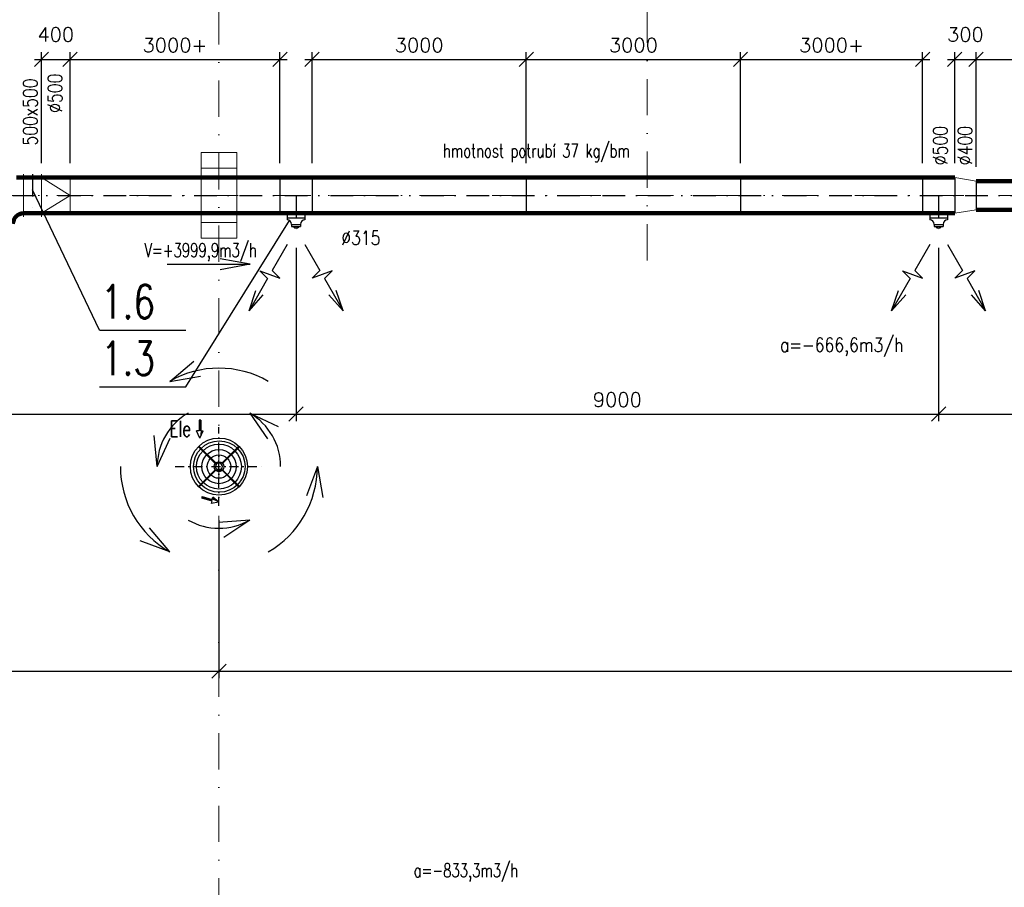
# Model space of a CAD drawing. Header units: millimetres. Extents: x -746391 to 410178, y -169697 to 100555.
# Tile 117 of 179: x 87760 to 101550, y 13704 to 25862. Entities that reach past the tile are written whole.
import ezdxf
from ezdxf.enums import TextEntityAlignment as Align

# ---------------------------------------------------------------- set-up
doc = ezdxf.new("R2010")
doc.units = ezdxf.units.MM
for name, pattern in [('CENTERX2', [101.6, 63.5, -12.7, 12.7, -12.7]), ('DASHDOT', [25.4, 12.7, -6.35, 0, -6.35]), ('ČERCHOVANÁ', [25.4, 12.7, -6.35, 0, -6.35])]:
    doc.linetypes.add(name, pattern=pattern)
doc.layers.get('0').update_dxf_attribs({"color": 9})
doc.layers.get('Defpoints').update_dxf_attribs({"color": 9})
for name, color, linetype, lineweight in [('A99_N_osy', 9, 'CENTERX2', 9), ('A99_S_sloupy', 9, 'Continuous', 5), ('VZT-KOTY', 2, 'Continuous', 25)]:
    doc.layers.add(name, color=color, linetype=linetype, lineweight=lineweight)
for name, color, linetype in [('VZT-KÓTY', 2, 'Continuous'), ('VZT-POZICE', 6, 'Continuous'), ('VZT-PŘÍOD-OSY', 1, 'ČERCHOVANÁ'), ('VZT-PŘÍVOD-TENKÉ', 4, 'Continuous'), ('VZT-PŘÍVOD-VÝKON', 2, 'Continuous'), ('VZT-PŘÍVOD-ZAŘÍZENÍ', 3, 'Continuous'), ('VZT-ZAŘ', 3, 'Continuous')]:
    doc.layers.add(name, color=color, linetype=linetype)
doc.styles.add('PITSIMP8', font='pitsimp8')
doc.styles.add('RomanS', font='romans.shx')
doc.dimstyles.new('VZT100', dxfattribs={"dimscale": 100, "dimtxt": 2, "dimasz": 2, "dimexe": 1, "dimexo": 2, "dimgap": 1, "dimtad": 1, "dimtoh": 1, "dimdec": 0, "dimzin": 0, "dimdsep": 46, "dimtxsty": 'RomanS', "dimblk": 'OBLIQUE', "dimcen": 1, "dimdle": 1, "dimclrd": 256, "dimclre": 256, "dimclrt": 256, "dimadec": 0, "dimazin": 0, "dimtfac": 1, "dimtdec": 0, "dimtmove": 2, "dimatfit": 3, "dimldrblk": 'OBLIQUE', "dimfxl": 1, "dimtolj": 1, "dimtzin": 0, "dimarcsym": 0})

# ---------------------------------------------------------------- blocks, each defined once
blk = doc.blocks.new('2dluk097')
at = {"color": 0, "linetype": 'ByBlock'}
for p, q in [((-0.052, 0.5), (-0.052, -0.1)), ((-0.052, 0.5), (0.052, 0.5)), ((0.052, 0.5), (0.052, -0.1))]:
    blk.add_line(p, q, dxfattribs=at)
for p, q in [((-0.052, -0.1), (-0.231, -0.1)), ((0, -0.5), (-0.231, -0.1)), ((0, -0.5), (0.231, -0.1)), ((0.052, -0.1), (0.231, -0.1))]:
    blk.add_line(p, q)
for points in [[(-0.052, 0.5), (0.052, 0.5), (-0.052, -0.1), (0.052, -0.1)], [(-0.231, -0.1), (0, -0.5), (0.052, -0.1), (-0.052, -0.1)], [(-0.052, -0.1), (0.231, -0.1), (0, -0.5), (-0.052, -0.1)]]:
    blk.add_solid(points)
at = {"linetype": 'ByBlock', "style": 'PITSIMP8', "flags": 9}
for tag, p in [('VOLUMENSTROM', (-0.058, 0.041)), ('RAUM/GRUPPE', (-0.058, 0.161)), ('DRUCK/-STUFE', (-0.058, 0.021)), ('BEZEICHNUNG', (-0.058, 0.181)), ('POS.NR.G-LV', (-0.058, 0.141)), ('ANSCHLUSS', (-0.058, 0.001)), ('KENNUNG', (-0.058, 0.081)), ('LEISTUNG', (-0.058, 0.061)), ('FABRIKAT', (-0.058, 0.121)), ('TYP', (-0.058, 0.101)), ('SPANNUNG/FREQUENZ', (-0.058, -0.119)), ('TEMPERATUR', (-0.058, -0.059)), ('SCHUTZART', (-0.058, -0.099)), ('DREHZAHL', (-0.058, -0.079)), ('GROESSE', (-0.058, -0.019)), ('GEWICHT', (-0.058, -0.139)), ('FREI', (-0.058, -0.159)), ('FREI', (-0.058, -0.179)), ('FREI', (-0.058, -0.199)), ('DN', (-0.058, -0.039))]:
    blk.add_attdef(tag, text='', height=0.01, dxfattribs=at).set_placement(p, align=Align.MIDDLE)
blk = doc.blocks.new('_Oblique')
at = {"color": 0, "linetype": 'ByBlock', "lineweight": -2}
blk.add_line((-0.5, -0.5), (0.5, 0.5), dxfattribs=at)
blk = doc.blocks.new('*D1649')
at = {"layer": 'Defpoints', "color": 0, "linetype": 'Continuous', "lineweight": 18, "ltscale": 0.5, "transparency": 16777216}
for p in [(88465, 25305), (88065, 23650), (88465, 23650)]:
    blk.add_point(p, dxfattribs=at)
at = {"layer": 'VZT-KÓTY', "linetype": 'Continuous', "lineweight": -2, "ltscale": 0.5, "transparency": 16777216}
for p, q in [((88065, 23850), (88065, 25405)), ((88465, 23850), (88465, 25405)), ((87965, 25305), (88565, 25305))]:
    blk.add_line(p, q, dxfattribs=at)
at = {"layer": 'VZT-KÓTY', "linetype": 'Continuous', "lineweight": -2, "ltscale": 0.5, "transparency": 16777216, "xscale": 200, "yscale": 200, "zscale": 200, "rotation": 180}
blk.add_blockref('_Oblique', (88065, 25305), dxfattribs=at)
at = {"layer": 'VZT-KÓTY', "linetype": 'Continuous', "lineweight": -2, "ltscale": 0.5, "transparency": 16777216, "xscale": 200, "yscale": 200, "zscale": 200}
blk.add_blockref('_Oblique', (88465, 25305), dxfattribs=at)
at = {"layer": 'VZT-KÓTY', "linetype": 'Continuous', "lineweight": 18, "ltscale": 0.5, "transparency": 16777216, "insert": (88265, 25655), "char_height": 200, "attachment_point": 5, "style": 'RomanS'}
blk.add_mtext('\\A1;400', dxfattribs=at)
blk = doc.blocks.new('*D1650')
at = {"layer": 'Defpoints', "color": 0, "linetype": 'Continuous', "lineweight": 18, "ltscale": 0.5, "transparency": 16777216}
for p in [(91405, 25305), (88465, 23650), (91405, 23650)]:
    blk.add_point(p, dxfattribs=at)
at = {"layer": 'VZT-KÓTY', "linetype": 'Continuous', "lineweight": -2, "ltscale": 0.5, "transparency": 16777216}
for p, q in [((88465, 23850), (88465, 25405)), ((91405, 23850), (91405, 25405)), ((88365, 25305), (91505, 25305))]:
    blk.add_line(p, q, dxfattribs=at)
at = {"layer": 'VZT-KÓTY', "linetype": 'Continuous', "lineweight": -2, "ltscale": 0.5, "transparency": 16777216, "xscale": 200, "yscale": 200, "zscale": 200, "rotation": 180}
blk.add_blockref('_Oblique', (88465, 25305), dxfattribs=at)
at = {"layer": 'VZT-KÓTY', "linetype": 'Continuous', "lineweight": -2, "ltscale": 0.5, "transparency": 16777216, "xscale": 200, "yscale": 200, "zscale": 200}
blk.add_blockref('_Oblique', (91405, 25305), dxfattribs=at)
at = {"layer": 'VZT-KÓTY', "linetype": 'Continuous', "lineweight": 18, "ltscale": 0.5, "transparency": 16777216, "insert": (89935, 25505), "char_height": 200, "attachment_point": 5, "style": 'RomanS'}
blk.add_mtext('\\A1;3000+', dxfattribs=at)
blk = doc.blocks.new('*D1651')
at = {"layer": 'Defpoints', "color": 0, "linetype": 'Continuous', "lineweight": 18, "ltscale": 0.5, "transparency": 16777216}
for p in [(101155, 25305), (100855, 23650), (101155, 23650)]:
    blk.add_point(p, dxfattribs=at)
at = {"layer": 'VZT-KÓTY', "linetype": 'Continuous', "lineweight": -2, "ltscale": 0.5, "transparency": 16777216}
for p, q in [((100855, 23850), (100855, 25405)), ((101155, 23850), (101155, 25405)), ((100755, 25305), (101255, 25305))]:
    blk.add_line(p, q, dxfattribs=at)
at = {"layer": 'VZT-KÓTY', "linetype": 'Continuous', "lineweight": -2, "ltscale": 0.5, "transparency": 16777216, "xscale": 200, "yscale": 200, "zscale": 200, "rotation": 180}
blk.add_blockref('_Oblique', (100855, 25305), dxfattribs=at)
at = {"layer": 'VZT-KÓTY', "linetype": 'Continuous', "lineweight": -2, "ltscale": 0.5, "transparency": 16777216, "xscale": 200, "yscale": 200, "zscale": 200}
blk.add_blockref('_Oblique', (101155, 25305), dxfattribs=at)
at = {"layer": 'VZT-KÓTY', "linetype": 'Continuous', "lineweight": 18, "ltscale": 0.5, "transparency": 16777216, "insert": (101005, 25655), "char_height": 200, "attachment_point": 5, "style": 'RomanS'}
blk.add_mtext('\\A1;300', dxfattribs=at)
blk = doc.blocks.new('*D1652')
at = {"layer": 'Defpoints', "color": 0, "linetype": 'Continuous', "lineweight": 18, "ltscale": 0.5, "transparency": 16777216}
for p in [(94855, 25305), (91855, 23650), (94855, 23650)]:
    blk.add_point(p, dxfattribs=at)
at = {"layer": 'VZT-KÓTY', "linetype": 'Continuous', "lineweight": -2, "ltscale": 0.5, "transparency": 16777216}
for p, q in [((91855, 23850), (91855, 25405)), ((94855, 23850), (94855, 25405)), ((91755, 25305), (94955, 25305))]:
    blk.add_line(p, q, dxfattribs=at)
at = {"layer": 'VZT-KÓTY', "linetype": 'Continuous', "lineweight": -2, "ltscale": 0.5, "transparency": 16777216, "xscale": 200, "yscale": 200, "zscale": 200, "rotation": 180}
blk.add_blockref('_Oblique', (91855, 25305), dxfattribs=at)
at = {"layer": 'VZT-KÓTY', "linetype": 'Continuous', "lineweight": -2, "ltscale": 0.5, "transparency": 16777216, "xscale": 200, "yscale": 200, "zscale": 200}
blk.add_blockref('_Oblique', (94855, 25305), dxfattribs=at)
at = {"layer": 'VZT-KÓTY', "linetype": 'Continuous', "lineweight": 18, "ltscale": 0.5, "transparency": 16777216, "insert": (93355, 25505), "char_height": 200, "attachment_point": 5, "style": 'RomanS'}
blk.add_mtext('\\A1;3000', dxfattribs=at)
blk = doc.blocks.new('*D1653')
at = {"layer": 'Defpoints', "color": 0, "linetype": 'Continuous', "lineweight": 18, "ltscale": 0.5, "transparency": 16777216}
for p in [(97855, 25305), (94855, 23650), (97855, 23650)]:
    blk.add_point(p, dxfattribs=at)
at = {"layer": 'VZT-KÓTY', "linetype": 'Continuous', "lineweight": -2, "ltscale": 0.5, "transparency": 16777216}
for p, q in [((94855, 23850), (94855, 25405)), ((97855, 23850), (97855, 25405)), ((94755, 25305), (97955, 25305))]:
    blk.add_line(p, q, dxfattribs=at)
at = {"layer": 'VZT-KÓTY', "linetype": 'Continuous', "lineweight": -2, "ltscale": 0.5, "transparency": 16777216, "xscale": 200, "yscale": 200, "zscale": 200, "rotation": 180}
blk.add_blockref('_Oblique', (94855, 25305), dxfattribs=at)
at = {"layer": 'VZT-KÓTY', "linetype": 'Continuous', "lineweight": -2, "ltscale": 0.5, "transparency": 16777216, "xscale": 200, "yscale": 200, "zscale": 200}
blk.add_blockref('_Oblique', (97855, 25305), dxfattribs=at)
at = {"layer": 'VZT-KÓTY', "linetype": 'Continuous', "lineweight": 18, "ltscale": 0.5, "transparency": 16777216, "insert": (96355, 25505), "char_height": 200, "attachment_point": 5, "style": 'RomanS'}
blk.add_mtext('\\A1;3000', dxfattribs=at)
blk = doc.blocks.new('*D1654')
at = {"layer": 'Defpoints', "color": 0, "linetype": 'Continuous', "lineweight": 18, "ltscale": 0.5, "transparency": 16777216}
for p in [(100405, 25305), (97855, 23650), (100405, 23650)]:
    blk.add_point(p, dxfattribs=at)
at = {"layer": 'VZT-KÓTY', "linetype": 'Continuous', "lineweight": -2, "ltscale": 0.5, "transparency": 16777216}
for p, q in [((97855, 23850), (97855, 25405)), ((100405, 23850), (100405, 25405)), ((97755, 25305), (100505, 25305))]:
    blk.add_line(p, q, dxfattribs=at)
at = {"layer": 'VZT-KÓTY', "linetype": 'Continuous', "lineweight": -2, "ltscale": 0.5, "transparency": 16777216, "xscale": 200, "yscale": 200, "zscale": 200, "rotation": 180}
blk.add_blockref('_Oblique', (97855, 25305), dxfattribs=at)
at = {"layer": 'VZT-KÓTY', "linetype": 'Continuous', "lineweight": -2, "ltscale": 0.5, "transparency": 16777216, "xscale": 200, "yscale": 200, "zscale": 200}
blk.add_blockref('_Oblique', (100405, 25305), dxfattribs=at)
at = {"layer": 'VZT-KÓTY', "linetype": 'Continuous', "lineweight": 18, "ltscale": 0.5, "transparency": 16777216, "insert": (99130, 25505), "char_height": 200, "attachment_point": 5, "style": 'RomanS'}
blk.add_mtext('\\A1;3000+', dxfattribs=at)
blk = doc.blocks.new('*D1655')
at = {"layer": 'Defpoints', "color": 0, "linetype": 'Continuous', "lineweight": 18, "ltscale": 0.5, "transparency": 16777216}
for p in [(104155, 25305), (101155, 23600), (104155, 23600)]:
    blk.add_point(p, dxfattribs=at)
at = {"layer": 'VZT-KÓTY', "linetype": 'Continuous', "lineweight": -2, "ltscale": 0.5, "transparency": 16777216}
for p, q in [((101155, 23800), (101155, 25405)), ((104155, 23800), (104155, 25405)), ((101055, 25305), (104255, 25305))]:
    blk.add_line(p, q, dxfattribs=at)
at = {"layer": 'VZT-KÓTY', "linetype": 'Continuous', "lineweight": -2, "ltscale": 0.5, "transparency": 16777216, "xscale": 200, "yscale": 200, "zscale": 200, "rotation": 180}
blk.add_blockref('_Oblique', (101155, 25305), dxfattribs=at)
at = {"layer": 'VZT-KÓTY', "linetype": 'Continuous', "lineweight": -2, "ltscale": 0.5, "transparency": 16777216, "xscale": 200, "yscale": 200, "zscale": 200}
blk.add_blockref('_Oblique', (104155, 25305), dxfattribs=at)
at = {"layer": 'VZT-KÓTY', "linetype": 'Continuous', "lineweight": 18, "ltscale": 0.5, "transparency": 16777216, "insert": (102655, 25505), "char_height": 200, "attachment_point": 5, "style": 'RomanS'}
blk.add_mtext('\\A1;3000', dxfattribs=at)
blk = doc.blocks.new('*D1724')
at = {"layer": 'Defpoints', "color": 0, "linetype": 'Continuous', "lineweight": 18, "ltscale": 0.5, "transparency": 16777216}
for p in [(82630, 22799), (91630, 22864), (91630, 20336)]:
    blk.add_point(p, dxfattribs=at)
at = {"layer": 'VZT-KOTY', "linetype": 'Continuous', "lineweight": -2, "ltscale": 0.5, "transparency": 16777216}
for p, q in [((91630, 22664), (91630, 20236)), ((82630, 22599), (82630, 20236)), ((82530, 20336), (91730, 20336))]:
    blk.add_line(p, q, dxfattribs=at)
at = {"layer": 'VZT-KOTY', "linetype": 'Continuous', "lineweight": -2, "ltscale": 0.5, "transparency": 16777216, "xscale": 200, "yscale": 200, "zscale": 200, "rotation": 180}
blk.add_blockref('_Oblique', (82630, 20336), dxfattribs=at)
at = {"layer": 'VZT-KOTY', "linetype": 'Continuous', "lineweight": -2, "ltscale": 0.5, "transparency": 16777216, "xscale": 200, "yscale": 200, "zscale": 200}
blk.add_blockref('_Oblique', (91630, 20336), dxfattribs=at)
at = {"layer": 'VZT-KOTY', "linetype": 'Continuous', "lineweight": 18, "ltscale": 0.5, "transparency": 16777216, "insert": (87130, 20536), "char_height": 200, "attachment_point": 5, "style": 'RomanS'}
blk.add_mtext('\\A1;9000', dxfattribs=at)
blk = doc.blocks.new('*D1725')
at = {"layer": 'Defpoints', "color": 0, "linetype": 'Continuous', "lineweight": 18, "ltscale": 0.5, "transparency": 16777216}
for p in [(91630, 22864), (100630, 22864), (100630, 20336)]:
    blk.add_point(p, dxfattribs=at)
at = {"layer": 'VZT-KOTY', "linetype": 'Continuous', "lineweight": -2, "ltscale": 0.5, "transparency": 16777216}
for p, q in [((91630, 22664), (91630, 20236)), ((100630, 22664), (100630, 20236)), ((91530, 20336), (100730, 20336))]:
    blk.add_line(p, q, dxfattribs=at)
at = {"layer": 'VZT-KOTY', "linetype": 'Continuous', "lineweight": -2, "ltscale": 0.5, "transparency": 16777216, "xscale": 200, "yscale": 200, "zscale": 200, "rotation": 180}
blk.add_blockref('_Oblique', (91630, 20336), dxfattribs=at)
at = {"layer": 'VZT-KOTY', "linetype": 'Continuous', "lineweight": -2, "ltscale": 0.5, "transparency": 16777216, "xscale": 200, "yscale": 200, "zscale": 200}
blk.add_blockref('_Oblique', (100630, 20336), dxfattribs=at)
at = {"layer": 'VZT-KOTY', "linetype": 'Continuous', "lineweight": 18, "ltscale": 0.5, "transparency": 16777216, "insert": (96130, 20536), "char_height": 200, "attachment_point": 5, "style": 'RomanS'}
blk.add_mtext('\\A1;9000', dxfattribs=at)
blk = doc.blocks.new('*D1726')
at = {"layer": 'Defpoints', "color": 0, "linetype": 'Continuous', "lineweight": 18, "ltscale": 0.5, "transparency": 16777216}
for p in [(109630, 22914), (100630, 22864), (109630, 20336)]:
    blk.add_point(p, dxfattribs=at)
at = {"layer": 'VZT-KOTY', "linetype": 'Continuous', "lineweight": -2, "ltscale": 0.5, "transparency": 16777216}
for p, q in [((100630, 22664), (100630, 20236)), ((109630, 22714), (109630, 20236)), ((100530, 20336), (109730, 20336))]:
    blk.add_line(p, q, dxfattribs=at)
at = {"layer": 'VZT-KOTY', "linetype": 'Continuous', "lineweight": -2, "ltscale": 0.5, "transparency": 16777216, "xscale": 200, "yscale": 200, "zscale": 200, "rotation": 180}
blk.add_blockref('_Oblique', (100630, 20336), dxfattribs=at)
at = {"layer": 'VZT-KOTY', "linetype": 'Continuous', "lineweight": -2, "ltscale": 0.5, "transparency": 16777216, "xscale": 200, "yscale": 200, "zscale": 200}
blk.add_blockref('_Oblique', (109630, 20336), dxfattribs=at)
at = {"layer": 'VZT-KOTY', "linetype": 'Continuous', "lineweight": 18, "ltscale": 0.5, "transparency": 16777216, "insert": (105130, 20536), "char_height": 200, "attachment_point": 5, "style": 'RomanS'}
blk.add_mtext('\\A1;9000', dxfattribs=at)
blk = doc.blocks.new('*D1737')
at = {"layer": 'Defpoints', "color": 0, "linetype": 'Continuous', "lineweight": 18, "ltscale": 0.5}
for p in [(78000, 19048), (90550, 19048), (90550, 16733)]:
    blk.add_point(p, dxfattribs=at)
at = {"layer": 'VZT-KOTY', "linetype": 'Continuous', "lineweight": -2, "ltscale": 0.5, "transparency": 16777216}
for p, q in [((78000, 18848), (78000, 16633)), ((90550, 18848), (90550, 16633)), ((77900, 16733), (90650, 16733))]:
    blk.add_line(p, q, dxfattribs=at)
at = {"layer": 'VZT-KOTY', "linetype": 'Continuous', "lineweight": -2, "ltscale": 0.5, "transparency": 16777216, "xscale": 200, "yscale": 200, "zscale": 200, "rotation": 180}
blk.add_blockref('_Oblique', (78000, 16733), dxfattribs=at)
at = {"layer": 'VZT-KOTY', "linetype": 'Continuous', "lineweight": -2, "ltscale": 0.5, "transparency": 16777216, "xscale": 200, "yscale": 200, "zscale": 200}
blk.add_blockref('_Oblique', (90550, 16733), dxfattribs=at)
at = {"layer": 'VZT-KOTY', "linetype": 'Continuous', "lineweight": 18, "ltscale": 0.5, "transparency": 16777216, "insert": (84275, 16933), "char_height": 200, "attachment_point": 5, "style": 'RomanS'}
blk.add_mtext('\\A1;12550', dxfattribs=at)
blk = doc.blocks.new('*D1738')
at = {"layer": 'Defpoints', "color": 0, "linetype": 'Continuous', "lineweight": 18, "ltscale": 0.5}
for p in [(90550, 19048), (114549, 19048), (114549, 16733)]:
    blk.add_point(p, dxfattribs=at)
at = {"layer": 'VZT-KOTY', "linetype": 'Continuous', "lineweight": -2, "ltscale": 0.5, "transparency": 16777216}
for p, q in [((90550, 18848), (90550, 16633)), ((114549, 18848), (114549, 16633)), ((90450, 16733), (114649, 16733))]:
    blk.add_line(p, q, dxfattribs=at)
at = {"layer": 'VZT-KOTY', "linetype": 'Continuous', "lineweight": -2, "ltscale": 0.5, "transparency": 16777216, "xscale": 200, "yscale": 200, "zscale": 200, "rotation": 180}
blk.add_blockref('_Oblique', (90550, 16733), dxfattribs=at)
at = {"layer": 'VZT-KOTY', "linetype": 'Continuous', "lineweight": -2, "ltscale": 0.5, "transparency": 16777216, "xscale": 200, "yscale": 200, "zscale": 200}
blk.add_blockref('_Oblique', (114549, 16733), dxfattribs=at)
at = {"layer": 'VZT-KOTY', "linetype": 'Continuous', "lineweight": 18, "ltscale": 0.5, "transparency": 16777216, "insert": (102550, 16933), "char_height": 200, "attachment_point": 5, "style": 'RomanS'}
blk.add_mtext('\\A1;23999', dxfattribs=at)

msp = doc.modelspace()

# ---------------------------------------------------------------- linework, layer by layer
at = {"layer": 'A99_N_osy', "linetype": 'DASHDOT', "ltscale": 40}
for p, q in [((90550, 100200), (90550, -5085)), ((187349.6, 23400), (-3600, 23400))]:
    msp.add_line(p, q, dxfattribs=at)
msp.add_lwpolyline([(96550, 22490), (96550, 84377.5)], dxfattribs=at)
at = {"layer": 'A99_S_sloupy', "linetype": 'Continuous', "ltscale": 2}
msp.add_lwpolyline([(90800, 22800), (90300, 22800), (90300, 24000), (90800, 24000)], close=True, dxfattribs=at)
at = {"layer": 'A99_S_sloupy', "linetype": 'Continuous', "lineweight": 20, "ltscale": 2}
for points in [[(90800, 24000), (90300, 24000), (90300, 23780), (90800, 23780)], [(90800, 22800), (90300, 22800), (90300, 23020), (90800, 23020)]]:
    msp.add_lwpolyline(points, close=True, dxfattribs=at)
at = {"layer": 'VZT-KOTY'}
for p, q in [((88878.4, 21510.3), (87939.9, 23479)), ((90085.1, 20716.6), (91538.1, 23046.8))]:
    msp.add_line(p, q, dxfattribs=at)
at = {"layer": 'VZT-PŘÍOD-OSY', "ltscale": 25}
for p, q in [((87939.9, 23700), (87939.9, 23100)), ((87664.9, 23400), (136855, 23400)), ((91630, 23400), (91630, 22864.2)), ((100630, 23400), (100630, 22864.2))]:
    msp.add_line(p, q, dxfattribs=at)
at = {"layer": 'VZT-PŘÍOD-OSY', "ltscale": 10}
for p, q in [((90550, 19048), (90550, 20152)), ((89937, 19600), (91163, 19600))]:
    msp.add_line(p, q, dxfattribs=at)
at = {"layer": 'VZT-PŘÍVOD-TENKÉ', "linetype": 'Continuous', "lineweight": 18, "ltscale": 0.5}
for p, q in [((88064.9, 23650), (88464.9, 23400)), ((88464.9, 23400), (88064.9, 23150))]:
    msp.add_line(p, q, dxfattribs=at)
at = {"layer": 'VZT-PŘÍVOD-TENKÉ'}
for centre, radius in [((90550.5, 19600), 400.5), ((90555.4, 19600), 360.6), ((90550.5, 19600), 314.5), ((90550.5, 19600), 239.5), ((90550.5, 19600), 164.5), ((90550, 19600), 68)]:
    msp.add_circle(centre, radius, dxfattribs=at)
for centre, radius, start, end in [((90623.7, 19673.7), 268.4, 44.14607, 45.85391), ((90811.8, 19869.1), 1.2, 315, 135), ((90623.7, 19673.7), 270, 44.15113, 45.84887)]:
    msp.add_arc(centre, radius, start, end, dxfattribs=at)
at = {"layer": 'VZT-PŘÍVOD-VÝKON'}
for p, q in [((91507.9, 22712.3), (91296.7, 22346.3)), ((91752.1, 22712.3), (91963.3, 22346.3)), ((100507.9, 22712.3), (100296.7, 22346.3)), ((100752.1, 22712.3), (100963.3, 22346.3)), ((90990, 22435), (90567.9, 22511.8)), ((89824.8, 22435), (90990, 22435)), ((90990, 22435), (90567.9, 22358.2)), ((91124.6, 22340.9), (91403.7, 22239.3)), ((91231.7, 22233.8), (91124.6, 22340.9)), ((91296.7, 22346.3), (91403.7, 22239.3)), ((91963.3, 22346.3), (91856.3, 22239.3)), ((92135.4, 22340.9), (91856.3, 22239.3)), ((92028.3, 22233.8), (92135.4, 22340.9)), ((100124.6, 22340.9), (100403.7, 22239.3)), ((100231.7, 22233.8), (100124.6, 22340.9)), ((100296.7, 22346.3), (100403.7, 22239.3)), ((100963.3, 22346.3), (100856.3, 22239.3)), ((101135.4, 22340.9), (100856.3, 22239.3)), ((101028.3, 22233.8), (101135.4, 22340.9)), ((91231.7, 22233.8), (90971.7, 21783.4)), ((92028.3, 22233.8), (92288.3, 21783.4)), ((100231.7, 22233.8), (99971.7, 21783.4)), ((101028.3, 22233.8), (101288.3, 21783.4)), ((90971.8, 21783), (91067.4, 22065.6)), ((92288.2, 21783), (92192.6, 22065.6)), ((99971.7, 21783.4), (100067.3, 22066)), ((101288.2, 21783), (101192.6, 22065.6)), ((90971.7, 21783.4), (91168.6, 22007.5)), ((92288.3, 21783.4), (92091.4, 22007.5)), ((99971.7, 21783.4), (100168.6, 22007.5)), ((101288.3, 21783.4), (101091.4, 22007.5)), ((89860.3, 20794.6), (90198.4, 21075.1)), ((89860.3, 20794.6), (90198.4, 21075.1)), ((89860.3, 20794.6), (90293.3, 20868.5)), ((89860.3, 20794.6), (90293.3, 20868.5)), ((90982.4, 20348.9), (91232.1, 19987.5)), ((90982.4, 20348.9), (91379.4, 20160.8)), ((90982.4, 20348.9), (91379.4, 20160.8)), ((90982.4, 20348.9), (91232.1, 19987.5)), ((89685.3, 19600), (89643.2, 20037.3)), ((89685.3, 19600), (89643.2, 20037.3)), ((89685.3, 19600), (89867.5, 19999.7)), ((89685.3, 19600), (89867.5, 19999.7)), ((91929.4, 19600), (91776.9, 19188)), ((91929.4, 19600), (91776.9, 19188)), ((91929.4, 19600), (92003.3, 19167)), ((91929.4, 19600), (92003.3, 19167)), ((90982, 18851), (90543.9, 18818.7)), ((90982, 18851), (90543.9, 18818.7)), ((90982, 18851), (90618.7, 18603.9)), ((90982, 18851), (90618.7, 18603.9)), ((89860.3, 18405.4), (89579.8, 18743.5)), ((89860.3, 18405.4), (89579.8, 18743.5)), ((89860.3, 18405.4), (89448.3, 18557.9)), ((89860.3, 18405.4), (89448.3, 18557.9))]:
    msp.add_line(p, q, dxfattribs=at)
for radius, start, end in [(1379.4, 60, 120), (1379.4, 60, 120), (864.7, 120, 180), (864.7, 120, 180), (864.7, 0, 60), (864.7, 0, 60), (1379.4, 180, 240), (1379.4, 180, 240), (1379.4, 300, 0), (1379.4, 300, 0), (864.7, 240, 300), (864.7, 240, 300)]:
    msp.add_arc((90550, 19600), radius, start, end, dxfattribs=at)
at = {"layer": 'VZT-PŘÍVOD-ZAŘÍZENÍ', "lineweight": 90}
for p, q in [((87714.9, 23650), (100855, 23650)), ((101155, 23600), (118855, 23600)), ((101155, 23200), (118855, 23200)), ((87814.9, 23150), (100855, 23150))]:
    msp.add_line(p, q, dxfattribs=at)
at = {"layer": 'VZT-PŘÍVOD-ZAŘÍZENÍ', "linetype": 'Continuous', "lineweight": 18, "ltscale": 0.5}
for p, q in [((87814.9, 23700), (87814.9, 23100)), ((88064.9, 23700), (88064.9, 23100)), ((88464.9, 23650), (88464.9, 23150)), ((100855, 23650), (101155, 23600)), ((100855, 23150), (101155, 23200))]:
    msp.add_line(p, q, dxfattribs=at)
at = {"layer": 'VZT-PŘÍVOD-ZAŘÍZENÍ'}
for p, q in [((91405, 23650), (91405, 23150)), ((91855, 23650), (91855, 23150)), ((94855, 23650), (94855, 23150)), ((97855, 23650), (97855, 23150)), ((100405, 23650), (100405, 23150)), ((100855, 23650), (100855, 23150)), ((101155, 23600), (101155, 23200)), ((91505, 23150), (91505, 23056.3)), ((91505, 23087.5), (91755, 23087.5)), ((91755, 23150), (91755, 23056.3)), ((100505, 23150), (100505, 23056.3)), ((100505, 23087.5), (100755, 23087.5)), ((100755, 23150), (100755, 23056.3)), ((91567.5, 22993.8), (91567.5, 22962.5)), ((91567.5, 22993.8), (91692.5, 22993.8)), ((91567.5, 22962.5), (91692.5, 22962.5)), ((91692.5, 22993.8), (91692.5, 22962.5)), ((100567.5, 22993.8), (100567.5, 22962.5)), ((100567.5, 22993.8), (100692.5, 22993.8)), ((100567.5, 22962.5), (100692.5, 22962.5)), ((100692.5, 22993.8), (100692.5, 22962.5))]:
    msp.add_line(p, q, dxfattribs=at)
at = {"layer": 'VZT-PŘÍVOD-ZAŘÍZENÍ', "linetype": 'ByBlock'}
for p, q in [((90266.5, 19874.4), (90497.6, 19643.3)), ((90499.2, 19645.2), (90268.3, 19876.1)), ((90273.9, 19881.8), (90287.4, 19868.3)), ((90506.7, 19652.4), (90275.6, 19883.5)), ((90287.4, 19868.3), (90504.8, 19650.8)), ((90824.4, 19883.5), (90593.3, 19652.4)), ((90595.2, 19650.8), (90826.1, 19881.7)), ((90818.3, 19862.6), (90600.8, 19645.2)), ((90602.4, 19643.3), (90833.5, 19874.4)), ((90497.6, 19556.7), (90266.5, 19325.6)), ((90504.8, 19549.2), (90273.9, 19318.3)), ((90275.6, 19316.5), (90506.7, 19547.6)), ((90281.7, 19337.4), (90499.2, 19554.8)), ((90574, 19558.4), (90526, 19558.4)), ((90530, 19558.4), (90530, 19537.7)), ((90530, 19537.7), (90546, 19537.7)), ((90546, 19537.7), (90546, 19558.4)), ((90554, 19558.4), (90554, 19537.7)), ((90554, 19537.7), (90570, 19537.7)), ((90570, 19537.7), (90570, 19558.4)), ((90593.3, 19547.6), (90824.4, 19316.5)), ((90812.6, 19331.7), (90595.2, 19549.2)), ((90600.8, 19554.8), (90831.7, 19323.9)), ((90833.5, 19325.6), (90602.4, 19556.7)), ((90268.2, 19323.9), (90281.7, 19337.4)), ((90826.1, 19318.2), (90812.6, 19331.7))]:
    msp.add_line(p, q, dxfattribs=at)
for centre in [(90279.9, 19870.1), (90279.9, 19870.1), (90279.9, 19329.9), (90279.9, 19329.9)]:
    msp.add_circle(centre, 3.6, dxfattribs=at)
at = {"layer": 'VZT-PŘÍVOD-ZAŘÍZENÍ', "linetype": 'Continuous', "lineweight": 90}
msp.add_arc((87814.9, 23000), 150, 90, 180, dxfattribs=at)
at = {"layer": 'VZT-PŘÍVOD-ZAŘÍZENÍ'}
for centre, radius, start, end in [((91505, 22993.8), 62.5, 0, 90), ((91755, 22993.8), 62.5, 90, 180), ((100505, 22993.8), 62.5, 0, 90), ((100755, 22993.8), 62.5, 90, 180), ((91630, 22993.8), 51.6, 217.27683, 322.72317), ((100630, 22993.8), 51.6, 217.27683, 322.72317)]:
    msp.add_arc(centre, radius, start, end, dxfattribs=at)
at = {"layer": 'VZT-PŘÍVOD-ZAŘÍZENÍ', "linetype": 'ByBlock'}
for centre, radius, start, end in [((90271.1, 19878.9), 6.4, 44.99999, 224.99999), ((90271.1, 19878.9), 4, 45.26984, 225.26984), ((90280.9, 19861.8), 1.2, 44.99999, 224.99999), ((90476.3, 19673.7), 270, 134.15113, 135.84886), ((90476.3, 19673.7), 268.4, 134.14607, 135.85391), ((90288.2, 19869.1), 1.2, 44.99999, 224.99999), ((90550, 19600), 48, 300.00015, 180), ((90550, 19600), 48, 180, 240.00015), ((90271.1, 19321.1), 6.4, 135, 315), ((90271.1, 19321.1), 4, 135.26984, 315.26984), ((90280.9, 19338.2), 1.2, 135, 315), ((90476.3, 19526.3), 270, 224.15113, 225.84887), ((90476.3, 19526.3), 268.4, 224.14607, 225.85391), ((90288.2, 19330.9), 1.2, 135, 315), ((90623.7, 19526.3), 268.4, 314.14607, 315.85391), ((90811.8, 19330.9), 1.2, 225, 45), ((90623.7, 19526.3), 270, 314.15113, 315.84886)]:
    msp.add_arc(centre, radius, start, end, dxfattribs=at)
at = {"layer": 'VZT-ZAŘ'}
for p, q in [((88878.4, 21510.3), (90085.1, 21510.3)), ((88878.4, 20716.6), (90085.1, 20716.6))]:
    msp.add_line(p, q, dxfattribs=at)

# ---------------------------------------------------------------- block references
at = {"layer": 'VZT-KÓTY', "xscale": -200, "yscale": 250, "zscale": 160}
msp.add_blockref('2dluk097', (90284.4, 20123.8), dxfattribs=at)
at = {"layer": 'VZT-KÓTY', "xscale": -200, "yscale": 250, "zscale": 160, "rotation": 73.49979641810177}
msp.add_blockref('2dluk097', (90430.1, 19135), dxfattribs=at)

# ---------------------------------------------------------------- texts
at = {"layer": 'VZT-KÓTY', "style": 'RomanS', "width": 0.8}
for s, rotation, p in [('%%C500', 90, (88353.5, 24557.3)), ('500x500', 90, (88008.3, 24099)), ('%%C500', 90, (100753.5, 23823.7)), ('%%C400', 90, (101098.3, 23823.7)), ('%%C315', 360, (92263.8, 22705.4))]:
    msp.add_text(s, height=200, rotation=rotation, dxfattribs=at).set_placement(p)
msp.add_text('a=-666,6m3/h', height=200, dxfattribs=at).set_placement((99272.4, 21146.3), align=Align.BOTTOM_CENTER)
at = {"layer": 'VZT-KÓTY', "style": 'RomanS', "width": 0.7}
msp.add_text('Ele', height=223.12, dxfattribs=at).set_placement((89857.9, 20018.9))
at = {"layer": 'VZT-POZICE', "linetype": 'Continuous', "style": 'RomanS', "width": 0.75}
for s, p in [('1.6', (88898.4, 21675)), ('1.3', (88898.4, 20881.2))]:
    msp.add_text(s, height=470.25, rotation=0, dxfattribs=at).set_placement(p)
at = {"layer": 'VZT-PŘÍVOD-VÝKON', "style": 'RomanS', "width": 0.7}
msp.add_text('hmotnost potrubí 37 kg/bm', height=193.375, dxfattribs=at).set_placement((94996.6, 23929.6), align=Align.CENTER)
for s, p in [('V=+3999,9m3/h', (90294.5, 22478.3)), ('a=-833,3m3/h', (94009.5, 13787.4))]:
    msp.add_text(s, height=193.375, dxfattribs=at).set_placement(p, align=Align.BOTTOM_CENTER)

# ---------------------------------------------------------------- dimensions: what is measured, and where the dimension line sits
at = {"layer": 'VZT-KOTY', "linetype": 'Continuous', "lineweight": 18, "ltscale": 0.5}
for base, p1, p2, picture, middle in [((109630, 20336), (100630, 22864.2), (109630, 22914.2), '*D1726', (105130, 20536)), ((91630, 20336), (82630, 22799.2), (91630, 22864.2), '*D1724', (87130, 20536)), ((100630, 20336), (91630, 22864.2), (100630, 22864.2), '*D1725', (96130, 20536)), ((90550, 16732.8), (78000, 19048), (90550, 19048), '*D1737', (84275, 16932.8)), ((114549.4, 16732.8), (90550, 19048), (114549.4, 19048), '*D1738', (102549.7, 16932.8))]:
    dim = msp.add_linear_dim(base=base, p1=p1, p2=p2, dimstyle='VZT100', dxfattribs=at)
    dim.commit()
    dim.dimension.update_dxf_attribs({"geometry": picture, "text_midpoint": middle})
at = {"layer": 'VZT-KÓTY', "linetype": 'Continuous', "lineweight": 18, "ltscale": 0.5}
for base, p1, p2, picture, middle in [((88464.9, 25305.2), (88064.9, 23650), (88464.9, 23650), '*D1649', (88264.9, 25655.2)), ((101155, 25305.2), (100855, 23650), (101155, 23650), '*D1651', (101005, 25655.2)), ((94855, 25305.2), (91855, 23650), (94855, 23650), '*D1652', (93355, 25505.2)), ((97855, 25305.2), (94855, 23650), (97855, 23650), '*D1653', (96355, 25505.2)), ((104155, 25305.2), (101155, 23600), (104155, 23600), '*D1655', (102655, 25505.2))]:
    dim = msp.add_linear_dim(base=base, p1=p1, p2=p2, dimstyle='VZT100', dxfattribs=at)
    dim.commit()
    dim.dimension.update_dxf_attribs({"geometry": picture, "text_midpoint": middle})
for base, p1, p2, picture, middle in [((91405, 25305.2), (88464.9, 23650), (91405, 23650), '*D1650', (89934.9, 25505.2)), ((100405, 25305.2), (97855, 23650), (100405, 23650), '*D1654', (99130, 25505.2))]:
    dim = msp.add_linear_dim(base=base, p1=p1, p2=p2, text='3000+', dimstyle='VZT100', dxfattribs=at)
    dim.commit()
    dim.dimension.update_dxf_attribs({"geometry": picture, "text_midpoint": middle})

doc.saveas('drawing.dxf')
